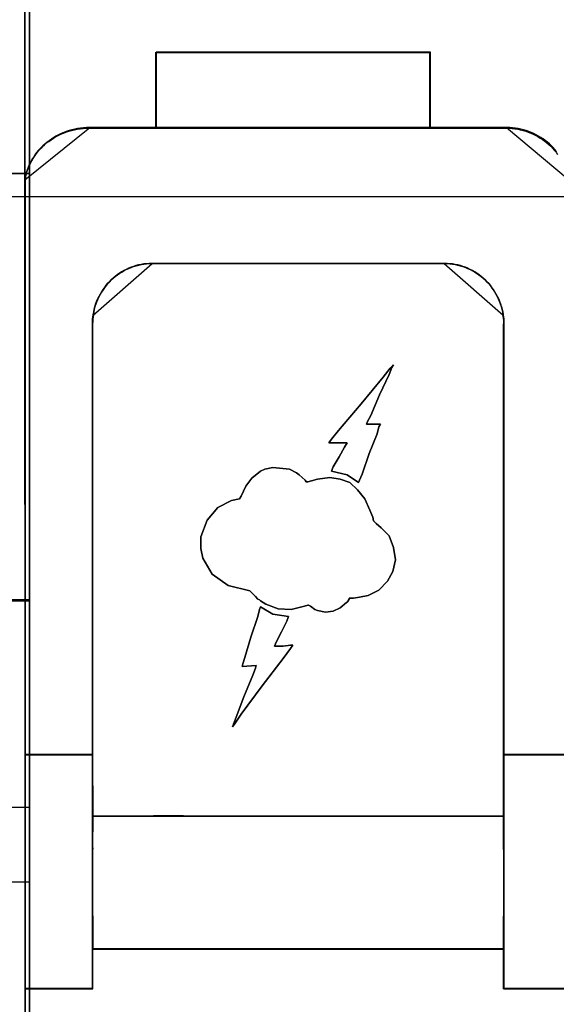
# Model space of a CAD drawing. Header units: millimetres. Extents: x 203 to 3426, y 719 to 2381.
# Tile 161 of 185: x 3376.62 to 3378.46, y 2291.27 to 2294.64. Entities that reach past the tile are written whole.
import ezdxf

# ---------------------------------------------------------------- set-up
doc = ezdxf.new("R2010")
doc.units = ezdxf.units.MM
doc.layers.add('45', color=7, linetype='Continuous')
doc.layers.add('E_Legrand_obudowy', color=7, linetype='Continuous')

# ---------------------------------------------------------------- blocks, each defined once
blk = doc.blocks.new('XL3 160 wnękowa 6x24M')
at = {"layer": 'E_Legrand_obudowy'}
blk.add_lwpolyline([(-215.641, -325.091), (215.545, -325.091), (215.545, -370.033), (-215.641, -370.033), (-215.641, -325.091)], dxfattribs=at)
blk = doc.blocks.new('S304 TX3')
at = {"layer": '45', "color": 7}
for points in [[(35.981761, 41.02555), (17.978145, 41.02555), (-0.014334, 41.02555), (-0.014334, -41.02555), (17.978145, -41.02555), (35.981761, -41.02555), (53.990945, -41.02555), (71.983424, -41.02555), (71.983424, 41.02555), (53.990945, 41.02555), (35.981761, 41.02555)], [(70.949638, 22.247615), (70.949638, 12.541976), (71.208084, 12.530953), (71.208084, 9.389435), (71.208084, 8.711528), (71.208084, 8.088736), (71.983424, 8.088736), (71.983424, 22.247615), (70.949638, 22.247615)]]:
    blk.add_lwpolyline(points, close=True, dxfattribs=at)
at = {"layer": '45', "color": 139}
blk.add_lwpolyline([(35.981761, 41.02555), (17.978145, 41.02555), (-0.014334, 41.02555), (-0.014334, -41.02555), (17.978145, -41.02555), (35.981761, -41.02555), (53.990945, -41.02555), (71.983424, -41.02555), (71.983424, 41.02555), (53.990945, 41.02555), (35.981761, 41.02555)], close=True, dxfattribs=at)
at = {"layer": '45', "color": 59}
blk.add_lwpolyline([(35.981762, 41.011183), (17.985314, 41.011183), (0, 41.011183), (0, -41.011183), (17.985314, -41.011183), (35.981762, -41.011183), (53.983776, -41.011183), (71.969091, -41.011183), (71.969091, 41.011183), (53.983776, 41.011183), (35.981762, 41.011183)], close=True, dxfattribs=at)
at = {"layer": '45', "color": 139}
for points in [[(-0.014334, 22.247615), (71.983424, 22.247615)], [(71.983424, 8.121062), (71.20047, 8.121062)], [(70.748972, 1.253539), (71.983424, 1.253539)], [(70.748972, -1.215824), (71.983424, -1.215824)]]:
    blk.add_lwpolyline(points, dxfattribs=at)
at = {"layer": '45', "color": 140}
for points in [[(70.949638, 22.247615), (70.949638, 12.541976), (71.208084, 12.530953), (71.208084, 9.389435), (71.208084, 8.711528), (71.208084, 8.088736), (71.983424, 8.088736), (71.983424, 22.247615), (70.949638, 22.247615)], [(70.965762, 22.231452), (70.965762, 12.547972), (71.216594, 12.536974), (71.216594, 9.402628), (71.216594, 8.726269), (71.216594, 8.104899), (71.969091, 8.104899), (71.969091, 22.231452), (70.965762, 22.231452)]]:
    blk.add_lwpolyline(points, close=True, dxfattribs=at)
blk = doc.blocks.new('ON300 T1+T2 - 4P')
at = {"layer": '45', "color": 7}
for points in [[(-0.024218, 37.11429), (-0.018784, 22.925703), (-0.018784, 22.892681), (-0.002482, 22.986244), (0.019254, 23.074304), (0.040989, 23.162363), (0.073593, 23.250423), (0.106196, 23.338482), (0.144234, 23.421038), (0.187705, 23.503594), (0.231176, 23.580646), (0.280082, 23.657698), (0.328987, 23.729246), (0.383326, 23.806298), (0.443099, 23.872343), (0.508306, 23.938387), (0.568079, 24.004432), (0.63872, 24.064973), (0.703927, 24.125514), (0.780002, 24.180551), (0.856077, 24.235588), (0.932152, 24.285122), (1.008227, 24.334655), (1.089735, 24.378685), (1.182112, 24.417211), (1.269055, 24.455737), (1.350563, 24.488759), (1.448374, 24.516278), (1.535317, 24.543796), (1.627693, 24.565811), (1.725504, 24.582322), (1.81788, 24.598834), (1.915691, 24.609841), (2.024369, 24.615345), (2.116746, 24.615345), (4.339218, 24.615345), (4.339218, 26.866366), (4.344652, 27.119537), (13.424727, 27.119537), (13.424727, 24.615345), (15.946065, 24.615345), (16.043875, 24.615345), (16.136252, 24.609841), (16.228628, 24.598834), (16.321005, 24.582322), (16.407948, 24.565811), (16.500324, 24.543796), (16.587267, 24.516278), (16.668776, 24.488759), (16.755718, 24.455737), (16.837227, 24.417211), (16.918736, 24.378685), (16.994811, 24.334655), (17.070886, 24.290625), (17.14696, 24.241092), (17.217601, 24.186055), (17.288242, 24.131018), (17.353449, 24.07598), (17.418656, 24.015439), (17.478429, 23.949395), (17.532769, 23.88335), (17.592542, 23.817306), (17.641447, 23.745757)], [(17.608609, 23.838939), (17.548836, 23.904975), (17.494497, 23.971012), (17.434724, 24.037048), (17.369517, 24.097582), (17.304311, 24.152613), (17.23367, 24.207643), (17.163029, 24.262673), (17.086955, 24.312201), (17.01088, 24.356225), (16.934805, 24.40025), (16.853297, 24.438771), (16.771788, 24.477292), (16.684846, 24.510311), (16.603338, 24.537826), (16.516395, 24.565341), (16.424019, 24.587353), (16.337076, 24.603862), (16.2447, 24.620372), (16.152324, 24.631378), (16.059948, 24.636881), (15.962137, 24.636881), (13.440808, 24.636881), (4.349894, 24.636881), (2.12743, 24.636881), (2.035053, 24.636881), (1.926375, 24.631378), (1.828565, 24.620372), (1.736189, 24.603862), (1.638379, 24.587353), (1.546002, 24.565341), (1.45906, 24.537826), (1.36125, 24.510311), (1.279741, 24.477292), (1.192799, 24.438771), (1.100423, 24.40025), (1.018914, 24.356225), (0.94284, 24.306698), (0.866765, 24.25717), (0.79069, 24.20214), (0.714616, 24.147109), (0.649409, 24.086576), (0.578768, 24.026042), (0.518995, 23.960006), (0.453789, 23.893969), (0.394016, 23.827933), (0.339677, 23.75089), (0.290772, 23.67935), (0.241867, 23.602308), (0.198395, 23.525265), (0.154924, 23.442719), (0.116887, 23.360174), (0.084283, 23.272125), (0.05168, 23.184076), (0.029945, 23.096027), (0.008209, 23.007978), (-0.008093, 22.914427), (-0.008093, 22.914427), (-0.008093, 3.868376), (-0.008093, 3.85737), (2.22524, 3.85737), (2.22524, 18.132277), (2.22524, 18.137781), (2.230674, 18.20932), (2.230674, 18.286363), (2.241542, 18.363405), (2.252409, 18.434945), (2.268711, 18.528497), (2.285013, 18.616546), (2.306748, 18.704594), (2.333918, 18.78714), (2.366521, 18.875189), (2.399125, 18.957735), (2.437162, 19.034777), (2.480633, 19.11182), (2.524104, 19.188863), (2.573009, 19.260402), (2.621914, 19.331942), (2.676253, 19.403482), (2.730592, 19.469518), (2.790365, 19.530052), (2.850138, 19.596088), (2.915345, 19.651119), (2.980552, 19.706149), (3.051193, 19.76118), (3.121833, 19.810707), (3.192474, 19.854732), (3.268549, 19.898756), (3.344623, 19.937277), (3.426132, 19.975799), (3.50764, 20.008817), (3.589149, 20.036332), (3.670657, 20.063847), (3.757599, 20.08586), (3.844542, 20.102369), (3.931484, 20.118878), (4.018427, 20.124381), (4.110803, 20.135387), (4.203179, 20.135387), (13.886388, 20.135387), (13.978764, 20.135387), (14.07114, 20.124381), (14.158083, 20.118878), (14.245025, 20.102369), (14.331968, 20.08586), (14.41891, 20.063847), (14.500419, 20.036332), (14.587361, 20.008817), (14.663435, 19.975799), (14.744944, 19.937277), (14.821019, 19.898756), (14.897093, 19.854732), (14.967734, 19.810707), (15.038375, 19.76118), (15.109015, 19.706149), (15.174222, 19.651119), (15.239429, 19.596088), (15.299202, 19.530052), (15.358975, 19.469518), (15.418748, 19.403482), (15.467653, 19.331942), (15.521992, 19.260402), (15.565463, 19.188863), (15.608934, 19.11182), (15.652405, 19.034777), (15.690442, 18.957735), (15.723046, 18.875189), (15.755649, 18.78714), (15.782819, 18.704594), (15.804554, 18.616546), (15.82629, 18.528497), (15.842592, 18.434945), (15.848026, 18.363405), (15.858893, 18.286363), (15.864327, 18.20932), (15.864327, 18.137781), (15.864327, 18.132277), (15.864327, 3.85737), (17.99985, 3.85737)], [(17.60522, 23.833964), (17.545477, 23.899966), (17.491165, 23.965968), (17.431422, 24.031971), (17.366248, 24.092473), (17.301073, 24.147475), (17.230468, 24.202477), (17.159862, 24.257479), (17.083825, 24.30698), (17.007789, 24.350982), (16.931752, 24.394984), (16.850284, 24.433485), (16.768816, 24.471986), (16.681917, 24.504987), (16.600449, 24.532488), (16.51355, 24.559989), (16.421219, 24.58199), (16.33432, 24.598491), (16.24199, 24.614991), (16.14966, 24.625992), (16.057329, 24.631492), (15.959568, 24.631492), (13.439493, 24.631492), (4.353102, 24.631492), (2.131742, 24.631492), (2.039412, 24.631492), (1.930788, 24.625992), (1.833026, 24.614991), (1.740696, 24.598491), (1.642935, 24.58199), (1.550604, 24.559989), (1.463705, 24.532488), (1.365944, 24.504987), (1.284476, 24.471986), (1.197577, 24.433485), (1.105246, 24.394984), (1.023778, 24.350982), (0.947742, 24.30148), (0.871705, 24.251978), (0.795668, 24.196977), (0.719631, 24.141975), (0.654457, 24.081472), (0.583851, 24.02097), (0.524108, 23.954968), (0.458934, 23.888966), (0.399191, 23.822963), (0.344879, 23.745961), (0.295998, 23.674458), (0.247117, 23.597455), (0.203668, 23.520453), (0.160218, 23.43795), (0.1222, 23.355447), (0.089613, 23.267444), (0.057025, 23.179441), (0.035301, 23.091438), (0.013576, 23.003434), (-0.002718, 22.909931), (-0.002718, 22.909931), (-0.002718, 3.873759), (-0.002718, 3.862759), (2.229504, 3.862759), (2.229504, 18.130262), (2.229504, 18.135763), (2.234935, 18.207265), (2.234935, 18.284268), (2.245797, 18.36127), (2.25666, 18.432773), (2.272953, 18.526276), (2.289247, 18.614279), (2.310972, 18.702283), (2.338128, 18.784785), (2.370715, 18.872789), (2.403302, 18.955291), (2.44132, 19.032294), (2.48477, 19.109297), (2.52822, 19.1863), (2.5771, 19.257802), (2.625981, 19.329305), (2.680293, 19.400807), (2.734605, 19.46681), (2.794348, 19.527312), (2.854091, 19.593314), (2.919266, 19.648316), (2.98444, 19.703318), (3.055046, 19.75832), (3.125651, 19.807822), (3.196257, 19.851823), (3.272293, 19.895825), (3.34833, 19.934326), (3.429798, 19.972827), (3.511266, 20.005829), (3.592734, 20.03333), (3.674202, 20.060831), (3.761101, 20.082831), (3.848, 20.099332), (3.934899, 20.115832), (4.021799, 20.121333), (4.114129, 20.132333), (4.206459, 20.132333), (13.884851, 20.132333), (13.977181, 20.132333), (14.069512, 20.121333), (14.156411, 20.115832), (14.24331, 20.099332), (14.330209, 20.082831), (14.417108, 20.060831), (14.498576, 20.03333), (14.585475, 20.005829), (14.661512, 19.972827), (14.74298, 19.934326), (14.819017, 19.895825), (14.895053, 19.851823), (14.965659, 19.807822), (15.036264, 19.75832), (15.10687, 19.703318), (15.172044, 19.648316), (15.237219, 19.593314), (15.296962, 19.527312), (15.356705, 19.46681), (15.416448, 19.400807), (15.465329, 19.329305), (15.519641, 19.257802), (15.56309, 19.1863), (15.60654, 19.109297), (15.64999, 19.032294), (15.688008, 18.955291), (15.720595, 18.872789), (15.753182, 18.784785), (15.780338, 18.702283), (15.802063, 18.614279), (15.823788, 18.526276), (15.840081, 18.432773), (15.845513, 18.36127), (15.856375, 18.284268), (15.861806, 18.207265), (15.861806, 18.135763), (15.861806, 18.130262), (15.861806, 3.862759), (17.996266, 3.862759)], [(17.60707, 23.834421), (17.547049, 23.900831), (17.492485, 23.967242), (17.432465, 24.033652), (17.366988, 24.094528), (17.301511, 24.14987), (17.230577, 24.205213), (17.159644, 24.260555), (17.083254, 24.310362), (17.006865, 24.354636), (16.930475, 24.39891), (16.848629, 24.437649), (16.766783, 24.476389), (16.67948, 24.509594), (16.597634, 24.537265), (16.510331, 24.564936), (16.417572, 24.587073), (16.33027, 24.603676), (16.237511, 24.620278), (16.144752, 24.631347), (16.051993, 24.636881), (15.953778, 24.636881), (17.994475, 22.92681)]]:
    blk.add_lwpolyline(points, dxfattribs=at)
at = {"layer": '45', "color": 59}
for points in [[(-0.008093, 22.92681), (-0.024218, 41.143012), (-0.008093, 22.92681)], [(2.127562, 24.636881), (15.964528, 24.636881), (2.127562, 24.636881)], [(-0.008093, 22.948366), (0.018782, -41.87444), (-0.008093, 22.948366)], [(4.200509, 20.137168), (13.889789, 20.137168), (4.200509, 20.137168)], [(15.862347, 1.829243), (5.244123, 1.834744), (4.255624, 1.834744), (2.235174, 1.829243), (2.229743, 0.784026), (2.229743, 0.778524), (2.224312, 0.56398), (2.224312, -1.284405), (2.229743, -1.515453), (2.235174, -1.526456), (2.235174, -2.566172), (4.255624, -2.566172), (5.244123, -2.566172), (15.862347, -2.566172), (15.862347, -1.526456), (15.862347, -1.515453), (15.867778, -1.30641), (15.867778, 0.547476), (15.862347, 0.778524), (15.862347, 0.784026), (15.862347, 1.829243)]]:
    blk.add_lwpolyline(points, close=True, dxfattribs=at)
at = {"layer": '45', "color": 7}
for points in [[(4.3313, 26.864283), (4.3313, 27.128338), (4.3313, 26.864283)], [(13.427542, 27.128338), (4.336737, 27.128338), (4.3313, 26.874276), (4.3313, 24.615325), (13.422104, 24.615325), (13.427542, 27.128338)], [(4.336675, 27.128338), (13.427542, 27.128338), (4.336675, 27.128338)], [(13.423958, 27.12295), (4.342107, 27.12295), (4.336675, 26.869795), (4.336675, 24.618918), (13.418527, 24.618918), (13.423958, 27.12295)], [(13.411417, 24.615325), (13.411417, 27.128338), (13.411417, 24.615325)], [(4.3313, 24.615325), (4.3313, 26.875061), (4.3313, 24.615325)], [(2.13652, 24.636881), (2.043751, 24.636881), (1.93461, 24.631348), (1.836384, 24.620284), (1.743614, 24.603687), (1.645388, 24.58709), (1.552618, 24.56496), (1.465306, 24.537298), (1.367079, 24.509637), (1.285224, 24.476443), (1.197911, 24.437716), (1.105142, 24.39899), (1.023286, 24.354731), (0.946888, 24.30494), (0.870489, 24.255149), (0.794091, 24.199825), (0.717692, 24.144502), (0.652208, 24.083646), (0.581267, 24.02279), (0.521239, 23.956402), (0.455755, 23.890013), (0.395728, 23.823625), (0.341157, 23.746172), (0.292044, 23.674252), (0.242931, 23.596799), (0.199274, 23.519346), (0.155618, 23.436361), (0.117419, 23.353375), (0.084677, 23.264858), (0.051935, 23.17634), (0.030106, 23.087822), (0.008278, 22.999305), (-0.008093, 22.905255), (2.13652, 24.636881)], [(4.202626, 20.137168), (4.110232, 20.137168), (4.017839, 20.126163), (3.93088, 20.12066), (3.843921, 20.104152), (3.756962, 20.087643), (3.670003, 20.065632), (3.588479, 20.038118), (3.506955, 20.010605), (3.425431, 19.977588), (3.343907, 19.939069), (3.267818, 19.900549), (3.191729, 19.856527), (3.121075, 19.812505), (3.050421, 19.76298), (2.979767, 19.707953), (2.914548, 19.652925), (2.849329, 19.597897), (2.789544, 19.531864), (2.72976, 19.471334), (2.675411, 19.4053), (2.621061, 19.333765), (2.572147, 19.262229), (2.523233, 19.190693), (2.479753, 19.113654), (2.436274, 19.036615), (2.398229, 18.959576), (2.36562, 18.877035), (2.33301, 18.788991), (2.305836, 18.706449), (2.284096, 18.618405), (2.267791, 18.530361), (2.251486, 18.436814), (2.240616, 18.365278), (2.229747, 18.288239), (2.229747, 18.2112), (2.224312, 18.139665), (2.224312, 18.134162), (2.224312, 3.85999), (2.229747, 1.823967), (4.251541, 1.829469), (5.240698, 1.829469), (15.865986, 1.823967), (15.865986, 3.85999), (15.865986, 18.134162), (15.865986, 18.139665), (15.865986, 18.2112), (15.860552, 18.288239), (15.849682, 18.365278), (15.844247, 18.436814), (15.827942, 18.530361), (15.806202, 18.618405), (15.784462, 18.706449), (15.757288, 18.788991), (15.724678, 18.877035), (15.692069, 18.959576), (15.654024, 19.036615), (15.610545, 19.113654), (15.567065, 19.190693), (15.523586, 19.262229), (15.469237, 19.333765), (15.420322, 19.4053), (15.360538, 19.471334), (15.300754, 19.531864), (15.240969, 19.597897), (15.17575, 19.652925), (15.110531, 19.707953), (15.039877, 19.76298), (14.969223, 19.812505), (14.898569, 19.856527), (14.82248, 19.900549), (14.746391, 19.939069), (14.664867, 19.977588), (14.588778, 20.010605), (14.501819, 20.038118), (14.420295, 20.065632), (14.333336, 20.087643), (14.246377, 20.104152), (14.159418, 20.12066), (14.072459, 20.126163), (13.980066, 20.137168), (13.887672, 20.137168), (4.202626, 20.137168)], [(4.206702, 20.133576), (4.114369, 20.133576), (4.022036, 20.122574), (3.935134, 20.117074), (3.848232, 20.100572), (3.76133, 20.08407), (3.674429, 20.062068), (3.592958, 20.034565), (3.511488, 20.007062), (3.430017, 19.974058), (3.348547, 19.935554), (3.272508, 19.89705), (3.196469, 19.853045), (3.125861, 19.80904), (3.055253, 19.759534), (2.984646, 19.704528), (2.919469, 19.649522), (2.854293, 19.594516), (2.794548, 19.528509), (2.734803, 19.468002), (2.68049, 19.401995), (2.626176, 19.330487), (2.577294, 19.258979), (2.528411, 19.187471), (2.484961, 19.110463), (2.44151, 19.033454), (2.40349, 18.956446), (2.370902, 18.873937), (2.338314, 18.785927), (2.311157, 18.703418), (2.289432, 18.615408), (2.273137, 18.527399), (2.256843, 18.433888), (2.245981, 18.36238), (2.235118, 18.285372), (2.235118, 18.208364), (2.229687, 18.136856), (2.229687, 18.131355), (2.229687, 3.862783), (2.235118, 1.827559), (4.255584, 1.83306), (5.244092, 1.83306), (15.862403, 1.827559), (15.862403, 3.862783), (15.862403, 18.131355), (15.862403, 18.136856), (15.862403, 18.208364), (15.856972, 18.285372), (15.846109, 18.36238), (15.840678, 18.433888), (15.824384, 18.527399), (15.802658, 18.615408), (15.780933, 18.703418), (15.753776, 18.785927), (15.721188, 18.873937), (15.6886, 18.956446), (15.65058, 19.033454), (15.607129, 19.110463), (15.563678, 19.187471), (15.520227, 19.258979), (15.465914, 19.330487), (15.417032, 19.401995), (15.357287, 19.468002), (15.297542, 19.528509), (15.237797, 19.594516), (15.17262, 19.649522), (15.107444, 19.704528), (15.036836, 19.759534), (14.966229, 19.80904), (14.895621, 19.853045), (14.819582, 19.89705), (14.743543, 19.935554), (14.662072, 19.974058), (14.586033, 20.007062), (14.499131, 20.034565), (14.417661, 20.062068), (14.330759, 20.08407), (14.243858, 20.100572), (14.156956, 20.117074), (14.070054, 20.122574), (13.977721, 20.133576), (13.885388, 20.133576), (4.206702, 20.133576)], [(4.211259, 20.137168), (4.118442, 20.137168), (4.025625, 20.1261), (3.938268, 20.120566), (3.850911, 20.103963), (3.763554, 20.08736), (3.676197, 20.065223), (3.5943, 20.037552), (3.512403, 20.009881), (3.430506, 19.976676), (3.348609, 19.937937), (3.272171, 19.899197), (3.195734, 19.854924), (3.124756, 19.81065), (3.053779, 19.760842), (2.982801, 19.7055), (2.917284, 19.650158), (2.851766, 19.594816), (2.791708, 19.528405), (2.73165, 19.467529), (2.677052, 19.401118), (2.622454, 19.329174), (2.573315, 19.257229), (2.524177, 19.185284), (2.480499, 19.107805), (2.43682, 19.030326), (2.398601, 18.952848), (2.365842, 18.869834), (2.333084, 18.781287), (2.305785, 18.698274), (2.283945, 18.609727), (2.267566, 18.521179), (2.251186, 18.427098), (4.211259, 20.137168)], [(15.844487, 18.427098), (15.828108, 18.521179), (15.80627, 18.609727), (15.784431, 18.698274), (15.757133, 18.781287), (15.724376, 18.869834), (15.691618, 18.952848), (15.653401, 19.030326), (15.609725, 19.107805), (15.566048, 19.185284), (15.522372, 19.257229), (15.467776, 19.329174), (15.41864, 19.401118), (15.358584, 19.467529), (15.298529, 19.528405), (15.238474, 19.594816), (15.172959, 19.650158), (15.107444, 19.7055), (15.036469, 19.760842), (14.965495, 19.81065), (14.89452, 19.854924), (14.818086, 19.899197), (14.741652, 19.937937), (14.659758, 19.976676), (14.583324, 20.009881), (14.495971, 20.037552), (14.414078, 20.065223), (14.326724, 20.08736), (14.239371, 20.103963), (14.152018, 20.120566), (14.064665, 20.1261), (13.971852, 20.137168), (13.879039, 20.137168), (15.844487, 18.427098)], [(2.261936, 18.437876), (2.246886, 18.363928), (2.231837, 18.284293), (2.231837, 18.204657), (2.224312, 18.13071), (2.261936, 18.437876)], [(15.865986, 18.13071), (15.865986, 18.204657), (15.857924, 18.284293), (15.841799, 18.363928), (15.833737, 18.437876), (15.865986, 18.13071)], [(2.224312, 18.141487), (2.224312, 18.125321), (2.224312, 18.141487)], [(2.224312, 0.778524), (2.224312, 18.136098), (2.224312, 0.778524)], [(15.855237, 18.141487), (15.855237, 18.125321), (15.855237, 18.141487)], [(15.855237, 0.778524), (15.855237, 18.136098), (15.855237, 0.778524)], [(10.673774, 13.135182), (11.049029, 12.876554), (11.076221, 12.959095), (11.163237, 13.162696), (11.397091, 13.845034), (11.658138, 14.488853), (11.717961, 14.72547), (11.777784, 14.808011), (11.310075, 14.808011), (11.342706, 14.901558), (11.456914, 15.105158), (11.745153, 15.781994), (12.066023, 16.458829), (12.153039, 16.695447), (12.207423, 16.78349), (12.093215, 16.667933), (11.859361, 16.370786), (11.136044, 15.490349), (10.380097, 14.60441), (10.146242, 14.312766), (10.059227, 14.191706), (10.146242, 14.191706), (10.347466, 14.191706), (10.554128, 14.191706), (10.673774, 14.191706), (10.58132, 14.048635), (10.407289, 13.729477), (10.206066, 13.399313), (10.146242, 13.256242), (10.673774, 13.135182)], [(10.756347, 12.87892), (10.44127, 12.994468), (10.093598, 13.049491), (9.686169, 12.994468), (9.485171, 12.933943), (9.365659, 12.900929), (9.305903, 12.900929), (9.278741, 12.961454), (9.077743, 13.137528), (8.990825, 13.198053), (8.757233, 13.319104), (8.208563, 13.374127), (7.942377, 13.319104), (7.801135, 13.258579), (7.507787, 13.02198), (7.306789, 12.757869), (7.160115, 12.433233), (7.100358, 12.345196), (6.839604, 12.284671), (6.377852, 12.053574), (6.024748, 11.635398), (5.82375, 11.079666), (5.82375, 10.700007), (5.883506, 10.37537), (6.198584, 9.847149), (6.725524, 9.46749), (7.44803, 9.291416), (7.627299, 9.10984), (7.708785, 9.021803), (7.768541, 8.994292), (7.801135, 8.961278), (7.974971, 8.851232), (8.376967, 8.697167), (8.816989, 8.675158), (9.251579, 8.790706), (9.365659, 8.818218), (9.392821, 8.818218), (9.452577, 8.790706), (9.599251, 8.675158), (9.686169, 8.642144), (9.946923, 8.581619), (10.207677, 8.614633), (10.44127, 8.730181), (10.642268, 8.906255), (10.674862, 8.933766), (10.734618, 9.021803), (10.734618, 9.054817), (10.87586, 9.054817), (11.076858, 9.082329), (11.364774, 9.137352), (11.717878, 9.313425), (12.005794, 9.61055), (12.185062, 9.935186), (12.266548, 10.320347), (12.206792, 10.727518), (12.06555, 11.112679), (11.799364, 11.37679), (11.63096, 11.51985), (11.544042, 11.613389), (11.51688, 11.728938), (11.42453, 11.965537), (11.250694, 12.345196), (11.017101, 12.64232), (10.756347, 12.87892)], [(8.726322, 8.44025), (8.209703, 8.522802), (7.801846, 8.759452), (7.769217, 8.6769), (7.709398, 8.44025), (7.480999, 7.763322), (7.274351, 7.086393), (7.214532, 6.877261), (7.19278, 6.789205), (7.649579, 6.816723), (7.627827, 6.734171), (7.540818, 6.497521), (7.247161, 5.787572), (6.986132, 5.110644), (6.899123, 4.879497), (6.866494, 4.791442), (6.958942, 4.907015), (7.160151, 5.204203), (7.856227, 6.145298), (8.552303, 7.053373), (8.786141, 7.378078), (8.87315, 7.493651), (8.786141, 7.493651), (8.552303, 7.466134), (8.351093, 7.466134), (8.264084, 7.466134), (8.323903, 7.614728), (8.492484, 7.939433), (8.666503, 8.286152), (8.726322, 8.44025)], [(2.235062, 3.868147), (-0.008093, 3.868147), (2.235062, 3.868147)], [(-0.008093, 3.868147), (-0.002635, -3.869925), (-0.002635, -3.886447), (2.240436, -3.886447), (2.240436, -2.570149), (2.240436, -1.529227), (2.234979, -1.518212), (2.229521, -1.286896), (2.229521, 0.563633), (2.234979, 0.778426), (2.234979, 0.783934), (2.240436, 1.830363), (2.234979, 3.868147), (-0.008093, 3.868147)], [(-0.002718, 3.864555), (0.002718, -3.864555), (0.002718, -3.881058), (2.236853, -3.881058), (2.236853, -2.566284), (2.236853, -1.526568), (2.231417, -1.515566), (2.225981, -1.284517), (2.225981, 0.563867), (2.231417, 0.778412), (2.231417, 0.783913), (2.236853, 1.829131), (2.231417, 3.864555), (-0.002718, 3.864555)], [(17.99985, 3.868147), (15.855237, 3.868147), (17.99985, 3.868147)], [(15.855237, 1.830363), (15.855237, 0.783934), (15.855237, 0.778426), (15.860694, 0.54711), (15.860694, -1.308926), (15.855237, -1.518212), (15.855237, -1.529227), (15.855237, -2.570149), (15.855237, -3.886447), (17.99985, -3.886447), (17.99985, 3.868147), (15.855237, 3.868147), (15.855237, 1.830363)], [(15.860611, 1.829131), (15.860611, 0.783913), (15.860611, 0.778412), (15.866046, 0.547364), (15.866046, -1.306522), (15.860611, -1.515566), (15.860611, -1.526568), (15.860611, -2.566284), (15.860611, -3.881058), (17.996266, -3.881058), (17.996266, 3.864555), (15.860611, 3.864555), (15.860611, 1.829131)], [(15.865927, 1.834619), (5.240731, 1.840133), (4.251583, 1.840133), (2.229806, 1.834619), (2.224371, 0.786841), (2.224371, 0.781327), (2.218937, 0.566257), (2.218937, -1.286655), (2.224371, -1.518269), (2.229806, -1.529298), (2.229806, -2.571561), (4.251583, -2.571561), (5.240731, -2.571561), (15.865927, -2.571561), (15.865927, -1.529298), (15.865927, -1.518269), (15.871361, -1.308714), (15.871361, 0.549713), (15.865927, 0.781327), (15.865927, 0.786841), (15.865927, 1.834619)], [(2.229687, 1.832948), (15.865986, 1.832948), (2.229687, 1.832948)], [(4.250675, 1.840133), (4.250675, 1.823967), (4.250675, 1.840133)], [(4.250675, 1.840133), (4.250675, 1.840133)], [(5.237878, 1.840133), (5.237878, 1.823967), (5.237878, 1.840133)], [(5.237878, 1.840133), (5.237878, 1.840133)], [(2.235062, 0.783913), (2.218937, 0.568371), (2.218937, -1.288608), (2.235062, -1.52073), (2.235062, 0.783913)], [(2.224312, 0.773136), (2.224312, 0.789302), (2.224312, 0.773136)], [(15.855237, 0.789302), (15.855237, 0.773136), (15.855237, 0.789302)], [(15.855237, -1.52073), (15.871361, -1.310714), (15.871361, 0.551791), (15.855237, 0.783913), (15.855237, -1.52073)], [(2.224312, -1.509952), (2.224312, -1.531508), (2.224312, -1.509952)], [(2.229687, -3.886447), (2.229687, -1.52073), (2.229687, -3.886447)], [(15.855237, -1.531508), (15.855237, -1.509952), (15.855237, -1.531508)], [(15.855237, -3.886447), (15.855237, -1.52073), (15.855237, -3.886447)], [(2.229687, -2.560783), (15.865986, -2.560783), (2.229687, -2.560783)], [(4.250675, -2.560783), (4.250675, -2.560783), (4.250675, -2.560783)], [(4.250675, -2.560783), (4.250675, -2.560783)], [(5.237878, -2.560783), (5.237878, -2.560783), (5.237878, -2.560783)], [(5.237878, -2.560783), (5.237878, -2.560783)], [(2.240436, -3.875669), (-0.002718, -3.875669), (2.240436, -3.875669)], [(17.99985, -3.875669), (15.855237, -3.875669), (17.99985, -3.875669)]]:
    blk.add_lwpolyline(points, close=True, dxfattribs=at)
at = {"layer": '45', "color": 139}
for points in [[(11.777784, 14.808011), (11.717961, 14.72547), (11.658138, 14.488853), (11.397091, 13.845034), (11.163237, 13.162696), (11.076221, 12.959095), (11.049029, 12.876554), (10.673774, 13.135182), (10.146242, 13.256242), (10.206066, 13.399313), (10.407289, 13.729477), (10.58132, 14.048635), (10.673774, 14.191706), (10.554128, 14.191706), (10.347466, 14.191706), (10.146242, 14.191706), (10.059227, 14.191706), (10.146242, 14.312766), (10.380097, 14.60441), (11.136044, 15.490349), (11.859361, 16.370786), (12.093215, 16.667933), (12.207423, 16.78349), (12.153039, 16.695447), (12.066023, 16.458829), (11.745153, 15.781994), (11.456914, 15.105158), (11.342706, 14.901558), (11.310075, 14.808011), (11.777784, 14.808011)], [(10.673774, 13.135182), (11.049029, 12.876554), (11.076221, 12.959095), (11.163237, 13.162696), (11.397091, 13.845034), (11.658138, 14.488853), (11.717961, 14.72547), (11.777784, 14.808011), (11.310075, 14.808011), (11.342706, 14.901558), (11.456914, 15.105158), (11.745153, 15.781994), (12.066023, 16.458829), (12.153039, 16.695447), (12.207423, 16.78349), (12.093215, 16.667933), (11.859361, 16.370786), (11.136044, 15.490349), (10.380097, 14.60441), (10.146242, 14.312766), (10.059227, 14.191706), (10.146242, 14.191706), (10.347466, 14.191706), (10.554128, 14.191706), (10.673774, 14.191706), (10.58132, 14.048635), (10.407289, 13.729477), (10.206066, 13.399313), (10.146242, 13.256242), (10.673774, 13.135182)], [(7.44803, 9.291416), (6.725524, 9.46749), (6.198584, 9.847149), (5.883506, 10.37537), (5.82375, 10.700007), (5.82375, 11.079666), (6.024748, 11.635398), (6.377852, 12.053574), (6.839604, 12.284671), (7.100358, 12.345196), (7.160115, 12.433233), (7.306789, 12.757869), (7.507787, 13.02198), (7.801135, 13.258579), (7.942377, 13.319104), (8.208563, 13.374127), (8.757233, 13.319104), (8.990825, 13.198053), (9.077743, 13.137528), (9.278741, 12.961454), (9.305903, 12.900929), (9.365659, 12.900929), (9.485171, 12.933943), (9.686169, 12.994468), (10.093598, 13.049491), (10.44127, 12.994468), (10.756347, 12.87892), (11.017101, 12.64232), (11.250694, 12.345196), (11.42453, 11.965537), (11.51688, 11.728938), (11.544042, 11.613389), (11.63096, 11.51985), (11.799364, 11.37679), (12.06555, 11.112679), (12.206792, 10.727518), (12.266548, 10.320347), (12.185062, 9.935186), (12.005794, 9.61055), (11.717878, 9.313425), (11.364774, 9.137352), (11.076858, 9.082329), (10.87586, 9.054817), (10.734618, 9.054817), (10.734618, 9.021803), (10.674862, 8.933766), (10.642268, 8.906255), (10.44127, 8.730181), (10.207677, 8.614633), (9.946923, 8.581619), (9.686169, 8.642144), (9.599251, 8.675158), (9.452577, 8.790706), (9.392821, 8.818218), (9.365659, 8.818218), (9.251579, 8.790706), (8.816989, 8.675158), (8.376967, 8.697167), (7.974971, 8.851232), (7.801135, 8.961278), (7.768541, 8.994292), (7.708785, 9.021803), (7.627299, 9.10984), (7.44803, 9.291416)], [(7.19278, 6.789205), (7.214532, 6.877261), (7.274351, 7.086393), (7.480999, 7.763322), (7.709398, 8.44025), (7.769217, 8.6769), (7.801846, 8.759452), (8.209703, 8.522802), (8.726322, 8.44025), (8.666503, 8.286152), (8.492484, 7.939433), (8.323903, 7.614728), (8.264084, 7.466134), (8.351093, 7.466134), (8.552303, 7.466134), (8.786141, 7.493651), (8.87315, 7.493651), (8.786141, 7.378078), (8.552303, 7.053373), (7.856227, 6.145298), (7.160151, 5.204203), (6.958942, 4.907015), (6.866494, 4.791442), (6.899123, 4.879497), (6.986132, 5.110644), (7.247161, 5.787572), (7.540818, 6.497521), (7.627827, 6.734171), (7.649579, 6.816723), (7.19278, 6.789205)]]:
    blk.add_lwpolyline(points, close=True, dxfattribs=at)
at = {"layer": '45', "color": 254}
for points in [[(10.673774, 13.135182), (11.049029, 12.876554), (11.076221, 12.959095), (11.163237, 13.162696), (11.397091, 13.845034), (11.658138, 14.488853), (11.717961, 14.72547), (11.777784, 14.808011), (11.310075, 14.808011), (11.342706, 14.901558), (11.456914, 15.105158), (11.745153, 15.781994), (12.066023, 16.458829), (12.153039, 16.695447), (12.207423, 16.78349), (12.093215, 16.667933), (11.859361, 16.370786), (11.136044, 15.490349), (10.380097, 14.60441), (10.146242, 14.312766), (10.059227, 14.191706), (10.146242, 14.191706), (10.347466, 14.191706), (10.554128, 14.191706), (10.673774, 14.191706), (10.58132, 14.048635), (10.407289, 13.729477), (10.206066, 13.399313), (10.146242, 13.256242), (10.673774, 13.135182)], [(10.756347, 12.87892), (10.44127, 12.994468), (10.093598, 13.049491), (9.686169, 12.994468), (9.485171, 12.933943), (9.365659, 12.900929), (9.305903, 12.900929), (9.278741, 12.961454), (9.077743, 13.137528), (8.990825, 13.198053), (8.757233, 13.319104), (8.208563, 13.374127), (7.942377, 13.319104), (7.801135, 13.258579), (7.507787, 13.02198), (7.306789, 12.757869), (7.160115, 12.433233), (7.100358, 12.345196), (6.839604, 12.284671), (6.377852, 12.053574), (6.024748, 11.635398), (5.82375, 11.079666), (5.82375, 10.700007), (5.883506, 10.37537), (6.198584, 9.847149), (6.725524, 9.46749), (7.44803, 9.291416), (7.627299, 9.10984), (7.708785, 9.021803), (7.768541, 8.994292), (7.801135, 8.961278), (7.974971, 8.851232), (8.376967, 8.697167), (8.816989, 8.675158), (9.251579, 8.790706), (9.365659, 8.818218), (9.392821, 8.818218), (9.452577, 8.790706), (9.599251, 8.675158), (9.686169, 8.642144), (9.946923, 8.581619), (10.207677, 8.614633), (10.44127, 8.730181), (10.642268, 8.906255), (10.674862, 8.933766), (10.734618, 9.021803), (10.734618, 9.054817), (10.87586, 9.054817), (11.076858, 9.082329), (11.364774, 9.137352), (11.717878, 9.313425), (12.005794, 9.61055), (12.185062, 9.935186), (12.266548, 10.320347), (12.206792, 10.727518), (12.06555, 11.112679), (11.799364, 11.37679), (11.63096, 11.51985), (11.544042, 11.613389), (11.51688, 11.728938), (11.42453, 11.965537), (11.250694, 12.345196), (11.017101, 12.64232), (10.756347, 12.87892)], [(10.756347, 12.87892), (10.44127, 12.994468), (10.093598, 13.049491), (9.686169, 12.994468), (9.485171, 12.933943), (9.365659, 12.900929), (9.305903, 12.900929), (9.278741, 12.961454), (9.077743, 13.137528), (8.990825, 13.198053), (8.757233, 13.319104), (8.208563, 13.374127), (7.942377, 13.319104), (7.801135, 13.258579), (7.507787, 13.02198), (7.306789, 12.757869), (7.160115, 12.433233), (7.100358, 12.345196), (6.839604, 12.284671), (6.377852, 12.053574), (6.024748, 11.635398), (5.82375, 11.079666), (5.82375, 10.700007), (5.883506, 10.37537), (6.198584, 9.847149), (6.725524, 9.46749), (7.44803, 9.291416), (7.627299, 9.10984), (7.708785, 9.021803), (7.768541, 8.994292), (7.801135, 8.961278), (7.974971, 8.851232), (8.376967, 8.697167), (8.816989, 8.675158), (9.251579, 8.790706), (9.365659, 8.818218), (9.392821, 8.818218), (9.452577, 8.790706), (9.599251, 8.675158), (9.686169, 8.642144), (9.946923, 8.581619), (10.207677, 8.614633), (10.44127, 8.730181), (10.642268, 8.906255), (10.674862, 8.933766), (10.734618, 9.021803), (10.734618, 9.054817), (10.87586, 9.054817), (11.076858, 9.082329), (11.364774, 9.137352), (11.717878, 9.313425), (12.005794, 9.61055), (12.185062, 9.935186), (12.266548, 10.320347), (12.206792, 10.727518), (12.06555, 11.112679), (11.799364, 11.37679), (11.63096, 11.51985), (11.544042, 11.613389), (11.51688, 11.728938), (11.42453, 11.965537), (11.250694, 12.345196), (11.017101, 12.64232), (10.756347, 12.87892)], [(8.726322, 8.44025), (8.209703, 8.522802), (7.801846, 8.759452), (7.769217, 8.6769), (7.709398, 8.44025), (7.480999, 7.763322), (7.274351, 7.086393), (7.214532, 6.877261), (7.19278, 6.789205), (7.649579, 6.816723), (7.627827, 6.734171), (7.540818, 6.497521), (7.247161, 5.787572), (6.986132, 5.110644), (6.899123, 4.879497), (6.866494, 4.791442), (6.958942, 4.907015), (7.160151, 5.204203), (7.856227, 6.145298), (8.552303, 7.053373), (8.786141, 7.378078), (8.87315, 7.493651), (8.786141, 7.493651), (8.552303, 7.466134), (8.351093, 7.466134), (8.264084, 7.466134), (8.323903, 7.614728), (8.492484, 7.939433), (8.666503, 8.286152), (8.726322, 8.44025)], [(8.726322, 8.44025), (8.209703, 8.522802), (7.801846, 8.759452), (7.769217, 8.6769), (7.709398, 8.44025), (7.480999, 7.763322), (7.274351, 7.086393), (7.214532, 6.877261), (7.19278, 6.789205), (7.649579, 6.816723), (7.627827, 6.734171), (7.540818, 6.497521), (7.247161, 5.787572), (6.986132, 5.110644), (6.899123, 4.879497), (6.866494, 4.791442), (6.958942, 4.907015), (7.160151, 5.204203), (7.856227, 6.145298), (8.552303, 7.053373), (8.786141, 7.378078), (8.87315, 7.493651), (8.786141, 7.493651), (8.552303, 7.466134), (8.351093, 7.466134), (8.264084, 7.466134), (8.323903, 7.614728), (8.492484, 7.939433), (8.666503, 8.286152), (8.726322, 8.44025)]]:
    blk.add_lwpolyline(points, close=True, dxfattribs=at)
blk = doc.blocks.new('G$C3556625F')
at = {"xscale": 0.103478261, "yscale": 0.103478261, "zscale": 0.103478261}
blk.add_blockref('S304 TX3', (-71.817, 84.6702), dxfattribs=at)
at = {"linetype": 'Continuous', "xscale": 0.103478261, "yscale": 0.103478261, "zscale": 0.103478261}
blk.add_blockref('ON300 T1+T2 - 4P', (-64.3843, 84.5802), dxfattribs=at)
at = {"layer": 'E_Legrand_obudowy', "color": 67, "true_color": 0x727430, "xscale": 0.1, "yscale": 0.1, "zscale": 0.1}
blk.add_blockref('XL3 160 wnękowa 6x24M', (-68.6374, 119.4025), dxfattribs=at)

msp = doc.modelspace()

# ---------------------------------------------------------------- block references
msp.add_blockref('G$C3556625F', (3441.0223, 2207.1429))

doc.saveas('drawing.dxf')
